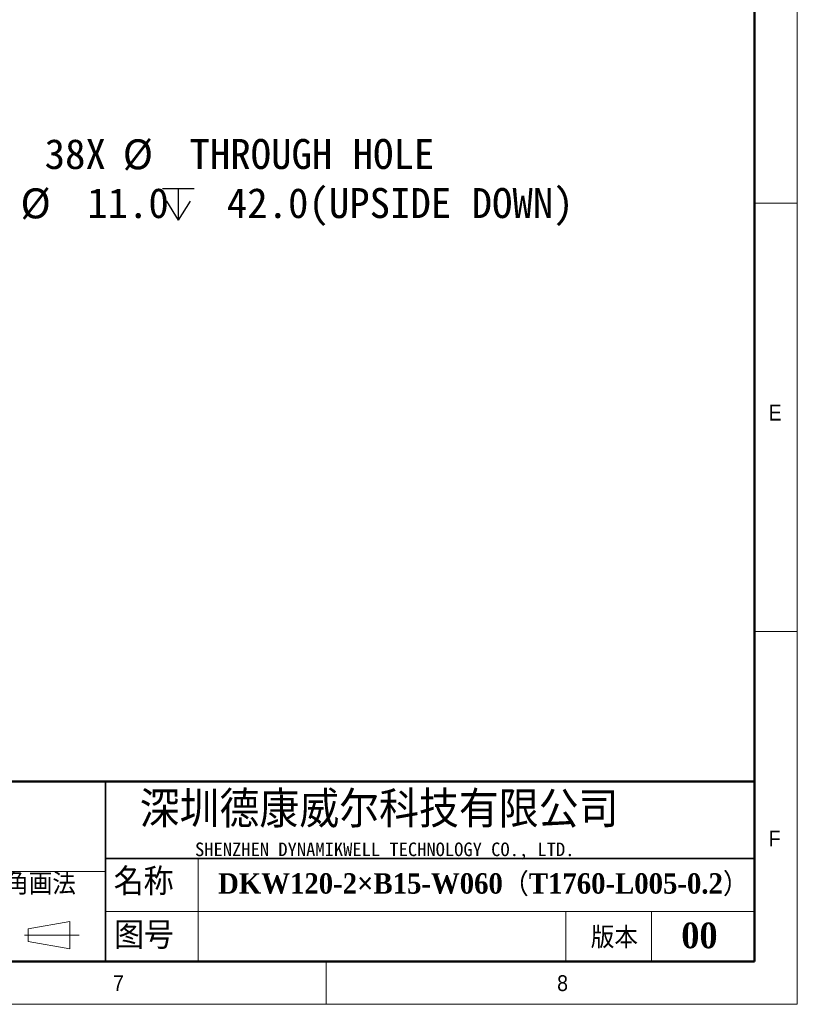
# Model space of a CAD drawing. Header units: millimetres. Extents: x 40 to 3320, y 40 to 2336.
# Tile 6 of 12: x 2594 to 3320, y 40 to 959. Entities that reach past the tile are written whole.
import ezdxf

# ---------------------------------------------------------------- set-up
doc = ezdxf.new("R2010")
doc.units = ezdxf.units.MM
doc.header["$LTSCALE"] = 8
doc.layers.add('DIMNS', color=7, linetype='Continuous')
doc.layers.add('黑色实线', color=7, linetype='Continuous')
doc.styles.add('SLDTEXTSTYLE1', font='Gothic.ttf', dxfattribs={"width": 0.913})
doc.styles.add('SLDTEXTSTYLE2', font='timesbd.ttf', dxfattribs={"width": 0.933})
doc.styles.add('SLDTEXTSTYLE4', font='txt', dxfattribs={"bigfont": 'bigfont'})
doc.styles.add('SLDTEXTSTYLE5', font='txt', dxfattribs={"bigfont": 'bigfont'})
doc.styles.add('SLDTEXTSTYLE6', font='txt')
doc.styles.add('SLDTEXTSTYLE7', font='timesbd.ttf', dxfattribs={"width": 0.933, "bigfont": 'bigfont'})
doc.styles.add('SLDTEXTSTYLE8', font='txt')
doc.dimstyles.new('SLDDIMSTYLE4', dxfattribs={"dimtxt": 28, "dimasz": 16, "dimexe": 0, "dimexo": 0.0625, "dimgap": 7, "dimtad": 0, "dimtih": 1, "dimtoh": 1, "dimdec": 1, "dimrnd": 1e-09, "dimzin": 4, "dimdsep": 46, "dimtxsty": 'SLDTEXTSTYLE8', "dimsah": 1, "dimcen": 0, "dimadec": 0, "dimazin": 1, "dimtfac": 1, "dimtdec": 1, "dimtofl": 0, "dimtmove": 0, "dimatfit": 3, "dimfxl": 0, "dimfrac": 2, "dimtolj": 1, "dimtzin": 12, "dimarcsym": 0})

# ---------------------------------------------------------------- blocks, each defined once
blk = doc.blocks.new('SW_SYMBOL_HOLE_SPOT')
at = {"layer": '黑色实线', "color": 0}
for p, q in [((0, 7000), (0, 600)), ((12800, 600), (12800, 7000)), ((0, 600), (12800, 600))]:
    blk.add_line(p, q, dxfattribs=at)
blk = doc.blocks.new('SW_SYMBOL_HOLE_DEPTH')
at = {"layer": '黑色实线', "color": 0}
for p, q in [((0, 7000), (6400, 7000)), ((3200, 7000), (3200, 600)), ((800, 4440), (3200, 600)), ((5600, 4440), (3200, 600))]:
    blk.add_line(p, q, dxfattribs=at)
blk = doc.blocks.new('_D_28')
at = {"layer": '黑色实线'}
for p, q in [((2435.16, 735.1), (2478.97, 810.98)), ((2478.97, 810.98), (2504.62, 810.98))]:
    blk.add_line(p, q, dxfattribs=at)
blk.add_solid([(2435.16, 735.1), (2445.24, 747.76), (2441.09, 750.16)], dxfattribs=at)
at = {"layer": '黑色实线', "xscale": 0.004592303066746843, "yscale": 0.004592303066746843, "zscale": 0.004592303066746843}
for name, p in [('SW_SYMBOL_HOLE_SPOT', (2517.32, 769.54)), ('SW_SYMBOL_HOLE_DEPTH', (2727.37, 769.54))]:
    blk.add_blockref(name, p, dxfattribs=at)
at = {"layer": '黑色实线', "char_height": 28, "attachment_point": 1, "style": 'SLDTEXTSTYLE8'}
for s, insert in [('38X ', (2617.34, 847.99)), ('%%c', (2690.21, 847.72)), (' THROUGH HOLE', (2733.48, 847.99)), ('%%c', (2594.74, 801.91)), (' 11.0 ', (2638, 802.18)), (' 42.0(UPSIDE DOWN)', (2768.35, 802.18))]:
    blk.add_mtext(s, dxfattribs=dict(at, insert=insert))

msp = doc.modelspace()

# ---------------------------------------------------------------- linework, layer by layer
at = {"color": 7, "linetype": 'Continuous', "lineweight": 18}
for p, q in [((3320, 40), (3320, 2336)), ((3280, 2296), (3280, 80)), ((3280, 788), (3320, 788)), ((3280, 388), (3320, 388)), ((2760.7398642, 176), (2760.7398642, 80)), ((2201.4758613, 164), (2674.0064972, 164)), ((2674.0064972, 126.7204382), (3280, 126.7204382)), ((3104, 126.7204382), (3104, 80)), ((3184, 126.7204382), (3184, 80)), ((2601.9065866, 110.5499805), (2640.7500893, 117.2694797)), ((2601.9065866, 98.5499805), (2601.9065866, 110.5499805)), ((2640.7500893, 117.2694797), (2640.7500893, 91.683194)), ((2598.4402248, 104.5499805), (2649.5575626, 104.5499805)), ((2601.9065866, 98.5499805), (2640.7500893, 91.683194)), ((80, 80), (3280, 80)), ((984, 80), (3280, 80)), ((2880, 80), (2880, 40)), ((40, 40), (3320, 40))]:
    msp.add_line(p, q, dxfattribs=at)
at = {"color": 7, "linetype": 'Continuous', "lineweight": 50}
for p, q in [((3280, 2296), (3280, 80)), ((3280, 248), (1464, 248)), ((80, 80), (3280, 80))]:
    msp.add_line(p, q, dxfattribs=at)
at = {"color": 7, "linetype": 'Continuous', "lineweight": 35}
for p, q in [((2674.0064972, 248), (2674.0064972, 80)), ((2674.0064972, 176), (3280, 176))]:
    msp.add_line(p, q, dxfattribs=at)

# ---------------------------------------------------------------- texts
at = {"color": 7, "linetype": 'Continuous', "lineweight": 0}
for s, insert, char_height, attachment_point, style in [('E', (3293.3333333, 599.9106936), 14.8166667, 1, 'SLDTEXTSTYLE1'), ('深圳德康威尔科技有限公司', (2706.035275, 238.9403364), 33.866666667, 1, 'SLDTEXTSTYLE5'), ('F', (3293.3333333, 202.2338134), 14.8166667, 1, 'SLDTEXTSTYLE1'), ('SHENZHEN DYNAMIKWELL TECHNOLOGY CO., LTD.', (2757.7422597, 191.0601178), 12.7, 1, 'SLDTEXTSTYLE6'), ('名称', (2681.7878779, 167.243517), 25.4, 1, 'SLDTEXTSTYLE4'), ('DKW120-2×B15-W060（T1760-L005-0.2）', (2779.2438769, 162.3900317), 19.05, 1, 'SLDTEXTSTYLE7'), ('图号', (2682.128891, 117.170145), 25.4, 1, 'SLDTEXTSTYLE4'), ('版本', (3127.1953082, 112.3594717), 20, 1, 'SLDTEXTSTYLE4'), ('00', (3228.6372553, 116.3460171), 24, 2, 'SLDTEXTSTYLE2'), ('7', (2681.1653799, 67.1747364), 14.8166667, 1, 'SLDTEXTSTYLE1'), ('8', (3095.8188424, 67.1747364), 14.8166667, 1, 'SLDTEXTSTYLE1')]:
    msp.add_mtext(s, dxfattribs=dict(at, insert=insert, char_height=char_height, attachment_point=attachment_point, style=style))
at = {"layer": 'DIMNS', "color": 7, "insert": (2536.4839625, 162.4328436), "char_height": 20, "attachment_point": 1, "style": 'SLDTEXTSTYLE4'}
msp.add_mtext('第三角画法', dxfattribs=at)

# ---------------------------------------------------------------- dimensions: what is measured, and where the dimension line sits
at = {"layer": '黑色实线'}
dim = msp.add_diameter_dim_2p(p1=(2431.8644678, 729.3877396), p2=(2435.1644678, 735.1035073), text='38X %%c THROUGH HOLE\\P{\\fGDT;v}%%c <> {\\fGDT;x} 42.0(UPSIDE DOWN)\\P', dimstyle='SLDDIMSTYLE4', dxfattribs=at)
dim.commit()
dim.dimension.update_dxf_attribs({"geometry": '_D_28', "text_midpoint": (2818.9070247, 810.9817314), "dimtype": 163})

doc.saveas('drawing.dxf')
